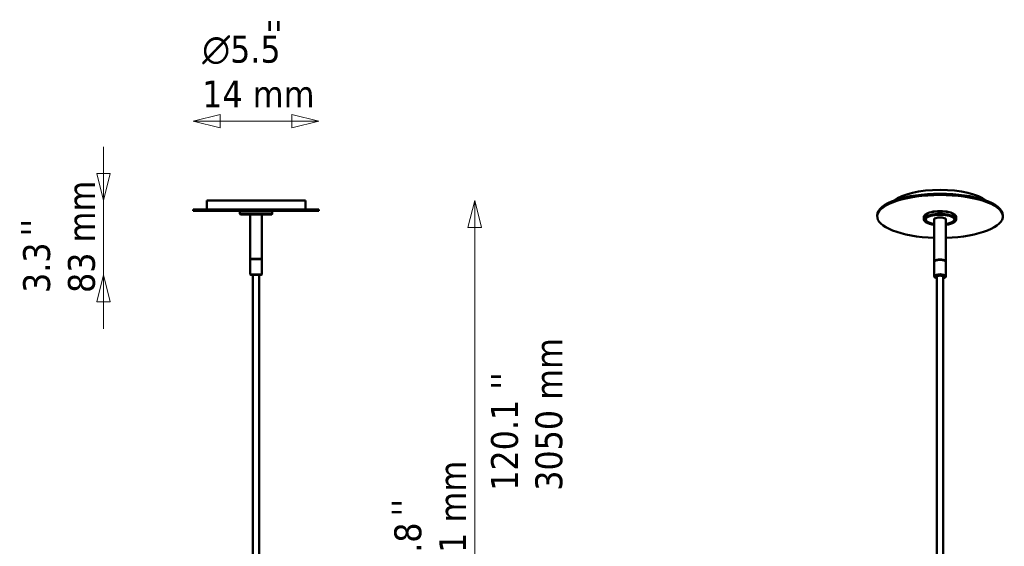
# Model space of a CAD drawing. Header units: millimetres. Extents: x 450 to 1548, y 1035 to 2210.
# Tile 5 of 5: x 450 to 1548, y 1623 to 2210. Entities that reach past the tile are written whole.
import ezdxf

# ---------------------------------------------------------------- set-up
doc = ezdxf.new("R2010")
doc.units = ezdxf.units.MM
doc.header["$LTSCALE"] = 10
for name, color, linetype, lineweight in [('Symbol (ISO)', 7, 'Continuous', 50), ('Widoczne (ISO)', 7, 'Continuous', 50), ('Wymiar (ISO)', 7, 'Continuous', 18)]:
    doc.layers.add(name, color=color, linetype=linetype, lineweight=lineweight)
doc.styles.add('Tekst notatki (ISO)', font='tahoma.ttf')
doc.dimstyles.new('Domyślne (ISO)', dxfattribs={"dimscale": 10, "dimtxt": 3, "dimasz": 3, "dimexe": 3.175, "dimexo": 0, "dimgap": 0.762, "dimtad": 1, "dimdec": 1, "dimlfac": 0.03937, "dimrnd": 1e-08, "dimzin": 0, "dimdsep": 46, "dimtxsty": 'Tekst notatki (ISO)', "dimblk": 'Filled-1', "dimcen": 0.09, "dimdle": 10, "dimse1": 1, "dimse2": 1, "dimclrd": 256, "dimclre": 256, "dimclrt": 256, "dimadec": 0, "dimazin": 0, "dimtfac": 0.666667, "dimtmove": 0, "dimatfit": 3, "dimfxl": 1, "dimtolj": 1, "dimlwd": 15, "dimlwe": 15, "dimarcsym": 0})

# ---------------------------------------------------------------- blocks, each defined once
blk = doc.blocks.new('Filled-1')
at = {"color": 0}
for p, q in [((0, 0), (-1, 0.25)), ((-1, 0.25), (-1, -0.25)), ((-1, 0), (0, 0)), ((-1, -0.25), (0, 0))]:
    blk.add_line(p, q, dxfattribs=at)
at = {"color": 0, "flags": 128}
blk.add_lwpolyline([(-1, -0.25), (0, 0), (-1, 0.25), (-1, -0.25)], dxfattribs=at)
at = {"color": 0}
blk.add_solid([(-1, -0.25), (0, 0), (-1, 0.25), (-1, -0.25)], dxfattribs=at)
blk = doc.blocks.new('*D4')
at = {"layer": 'Defpoints', "color": 0, "transparency": 16777216}
for p in [(768.5, 2008.2), (957.3, 2008.2), (713.5, 1277.7)]:
    blk.add_point(p, dxfattribs=at)
at = {"layer": 'Wymiar (ISO)', "lineweight": 15, "transparency": 16777216}
blk.add_line((957.3, 1307.7), (957.3, 1978.2), dxfattribs=at)
at = {"layer": 'Wymiar (ISO)', "lineweight": 15, "transparency": 16777216, "xscale": 30, "yscale": 30, "zscale": 30}
for p, rotation in [((957.3, 2008.2), 90), ((957.3, 1277.7), 270)]:
    blk.add_blockref('Filled-1', p, dxfattribs=dict(at, rotation=rotation))
at = {"layer": 'Wymiar (ISO)', "lineweight": 18, "transparency": 16777216, "insert": (867.7, 1570.3), "char_height": 30, "attachment_point": 1, "rotation": 90, "style": 'Tekst notatki (ISO)'}
blk.add_mtext('\\A1;28.8\\P731 mm', dxfattribs=at)
blk = doc.blocks.new('*D6')
at = {"layer": 'Defpoints', "color": 0, "transparency": 16777216}
for p in [(643.5, 2096.7), (643.5, 1996.7), (783.5, 1996.7)]:
    blk.add_point(p, dxfattribs=at)
at = {"layer": 'Wymiar (ISO)', "lineweight": 15, "transparency": 16777216}
blk.add_line((753.5, 2096.7), (673.5, 2096.7), dxfattribs=at)
at = {"layer": 'Wymiar (ISO)', "lineweight": 15, "transparency": 16777216, "xscale": 30, "yscale": 30, "zscale": 30, "rotation": 180}
blk.add_blockref('Filled-1', (643.5, 2096.7), dxfattribs=at)
at = {"layer": 'Wymiar (ISO)', "lineweight": 15, "transparency": 16777216, "xscale": 30, "yscale": 30, "zscale": 30}
blk.add_blockref('Filled-1', (783.5, 2096.7), dxfattribs=at)
at = {"layer": 'Wymiar (ISO)', "lineweight": 18, "transparency": 16777216, "insert": (653.5, 2191.9), "char_height": 30, "attachment_point": 1, "style": 'Tekst notatki (ISO)'}
blk.add_mtext('\\A1;{\\fAIGDT|b0|i0;\\ln}\\fTahoma|b0|i0;5.5\\P14 mm', dxfattribs=at)
blk = doc.blocks.new('*D7')
at = {"layer": 'Defpoints', "color": 0, "transparency": 16777216}
for p in [(543.4, 2008.2), (658.5, 2008.2), (707.5, 1925.2)]:
    blk.add_point(p, dxfattribs=at)
at = {"layer": 'Wymiar (ISO)', "lineweight": 15, "transparency": 16777216}
for p, q in [((543.4, 2038.2), (543.4, 2068.2)), ((543.4, 2008.2), (543.4, 1978.2)), ((543.4, 1955.2), (543.4, 1978.2)), ((543.4, 1925.2), (543.4, 1955.2)), ((543.4, 1895.2), (543.4, 1865.2))]:
    blk.add_line(p, q, dxfattribs=at)
at = {"layer": 'Wymiar (ISO)', "lineweight": 15, "transparency": 16777216, "xscale": 30, "yscale": 30, "zscale": 30}
for p, rotation in [((543.4, 2008.2), 270), ((543.4, 1925.2), 90)]:
    blk.add_blockref('Filled-1', p, dxfattribs=dict(at, rotation=rotation))
at = {"layer": 'Wymiar (ISO)', "lineweight": 18, "transparency": 16777216, "insert": (453.8, 1905.1), "char_height": 30, "attachment_point": 1, "rotation": 90, "style": 'Tekst notatki (ISO)'}
blk.add_mtext('\\A1;3.3\\P83 mm', dxfattribs=at)

msp = doc.modelspace()

# ---------------------------------------------------------------- linework, layer by layer
at = {"layer": 'Widoczne (ISO)'}
for p, q in [((783.51, 1998.21), (643.51, 1998.21)), ((643.51, 1996.71), (643.51, 1998.21)), ((768.51, 2008.21), (658.51, 2008.21)), ((658.51, 2008.21), (658.51, 1998.21)), ((768.51, 2008.21), (768.51, 1998.21)), ((783.51, 1996.71), (783.51, 1998.21)), ((643.51, 1996.71), (783.51, 1996.71)), ((696.01, 1996.71), (695.51, 1996.21)), ((731.51, 1996.21), (695.51, 1996.21)), ((695.51, 1993.21), (695.51, 1996.21)), ((695.51, 1993.21), (731.51, 1993.21)), ((696.01, 1992.71), (695.51, 1993.21)), ((731.01, 1992.71), (696.01, 1992.71)), ((707.01, 1992.71), (707.01, 1943.21)), ((720.01, 1992.71), (720.01, 1943.21)), ((731.01, 1996.71), (731.51, 1996.21)), ((731.01, 1992.71), (731.51, 1993.21)), ((731.51, 1993.21), (731.51, 1996.21)), ((1406.17, 1990.39), (1406.17, 1991.8)), ((1458.17, 1987.1), (1458.17, 1989.92)), ((1459.87, 1992.57), (1459.4, 1992.16)), ((1492.47, 1992.57), (1492.94, 1992.16)), ((1494.17, 1987.1), (1494.17, 1989.92)), ((1546.17, 1990.39), (1546.17, 1991.8)), ((1459.87, 1984.46), (1459.4, 1984.86)), ((1469.67, 1987.1), (1469.67, 1940.12)), ((1482.67, 1987.1), (1482.67, 1940.12)), ((1492.47, 1984.46), (1492.94, 1984.86)), ((707.01, 1943.21), (720.01, 1943.21)), ((707.51, 1943.21), (707.01, 1942.71)), ((720.01, 1942.71), (707.01, 1942.71)), ((707.01, 1925.71), (707.01, 1942.71)), ((719.51, 1943.21), (720.01, 1942.71)), ((720.01, 1925.71), (720.01, 1942.71)), ((1469.67, 1923.67), (1469.67, 1939.65)), ((1470.58, 1940.87), (1470.12, 1940.46)), ((1481.76, 1940.87), (1482.22, 1940.46)), ((1482.67, 1923.67), (1482.67, 1939.65)), ((707.01, 1925.71), (720.01, 1925.71)), ((707.51, 1925.21), (707.01, 1925.71)), ((719.51, 1925.21), (707.51, 1925.21)), ((710.01, 1925.21), (710.01, 1425.21)), ((717.01, 1925.21), (717.01, 1425.21)), ((719.51, 1925.21), (720.01, 1925.71)), ((1470.58, 1922.46), (1470.12, 1922.87)), ((1472.67, 1923.2), (1472.67, 1455.02)), ((1479.67, 1923.2), (1479.67, 1455.02)), ((1481.76, 1922.46), (1482.22, 1922.87))]:
    msp.add_line(p, q, dxfattribs=at)
for centre, major_axis, start_param, end_param in [((1476.17, 1990.39), (70, 0), 4.8053801, 10.9025832), ((1476.17, 1991.8), (-70, 0), 3.1415927, 6.2831853), ((1476.17, 2001.2), (-55, 0), 3.5212833, 5.9034947), ((1476.17, 1987.1), (18, 0), 5.9106583, 9.7973049), ((1476.17, 1986.63), (-17.5, 0), 1.9513435, 7.4734344), ((1476.17, 1989.92), (-18, 0), 3.1415927, 6.2831853), ((1476.17, 1987.1), (-15.96, 0), 5.9504478, 7.4344853), ((1476.17, 1986.63), (16.46, 0), 5.1183775, 10.5895858), ((1476.17, 1990.39), (17.5, 0), 0.372527, 2.7690657), ((1476.17, 1987.1), (-6.5, 0), 3.1415927, 6.2831853), ((1476.17, 1987.1), (15.96, 0), 5.1318853, 6.6159228), ((1476.17, 1940.12), (6.5, 0), 6.1773154, 9.5306478), ((1476.17, 1939.65), (-6.5, 0), 3.1415927, 6.2831853), ((1476.17, 1940.12), (6, 0), 0.372527, 2.7690657), ((1476.17, 1923.67), (6.5, 0), 5.9106583, 9.7973049), ((1476.17, 1923.2), (-6, 0), 2.1936229, 7.231155), ((1476.17, 1923.2), (4, 0), 5.7778248, 9.9301385), ((1476.17, 1923.67), (-3.5, 0), 6.088233, 6.4807157), ((1476.17, 1923.2), (-3.5, 0), 3.1415927, 6.2831853), ((1476.17, 1924.14), (-3.5, 0), 0.19882, 0.4033446), ((1476.17, 1924.61), (-3.25, 0), 0.4456559, 0.6077702), ((1476.17, 1924.61), (-3.25, 0), 2.5338224, 2.6959367), ((1476.17, 1924.14), (3.5, 0), 5.8798407, 6.0843653), ((1476.17, 1923.67), (3.5, 0), 6.0856549, 6.4781376)]:
    msp.add_ellipse(centre, major_axis=major_axis, ratio=0.3420201, start_param=start_param, end_param=end_param, dxfattribs=at)

# ---------------------------------------------------------------- texts
at = {"layer": 'Symbol (ISO)', "insert": (723.76, 2208.25), "char_height": 30, "attachment_point": 1, "style": 'Tekst notatki (ISO)'}
msp.add_mtext("\\fTahoma|b0|i0;''", dxfattribs=at)
at = {"layer": 'Symbol (ISO)', "char_height": 30, "attachment_point": 1, "rotation": 90, "style": 'Tekst notatki (ISO)'}
for insert in [(451.52, 1968.07), (864.82, 1655.78)]:
    msp.add_mtext("\\fTahoma|b0|i0;''", dxfattribs=dict(at, insert=insert))
at = {"layer": 'Symbol (ISO)', "insert": (975.52, 1684.57), "char_height": 30, "width": 172.2204, "attachment_point": 1, "rotation": 90, "line_spacing_factor": 0.987884, "style": 'Tekst notatki (ISO)'}
msp.add_mtext("\\fTahoma|b0|i0;120.1 ''\\P\\fTahoma|b0|i0;3050 mm\\P", dxfattribs=at)

# ---------------------------------------------------------------- dimensions: what is measured, and where the dimension line sits
at = {"layer": 'Wymiar (ISO)', "lineweight": 18}
for base, p1, p2, angle, text, override, picture, middle in [((643.51, 2096.71), (783.51, 1996.71), (643.51, 1996.71), 180, '{\\fAIGDT|b0|i0;\\ln}\\fTahoma|b0|i0;<>\\P14 mm', {"dimgap": 0.762, "dimdec": 1, "dimlfac": 0.03937, "dimpost": '\\X', "dimse1": 1, "dimse2": 1, "dimtol": 0, "dimlim": 0, "dimtp": 0, "dimtm": 0, "dimtdec": 2, "dimtofl": 0, "dimatfit": 1, "dimtvp": -0.25}, '*D6', (713.51, 2096.71)), ((543.42, 2008.21), (707.51, 1925.21), (658.51, 2008.21), 270, '<>\\P83 mm', {"dimgap": 0.762, "dimdec": 1, "dimlfac": 0.03937, "dimpost": '\\X', "dimse1": 1, "dimse2": 1, "dimtol": 0, "dimlim": 0, "dimtp": 0, "dimtm": 0, "dimtdec": 2, "dimtofl": 0, "dimtvp": -0.25}, '*D7', (543.42, 1966.71)), ((957.29, 2008.21), (713.51, 1277.67), (768.51, 2008.21), 270, '<>\\P731 mm', {"dimgap": 0.762, "dimdec": 1, "dimlfac": 0.03937, "dimpost": '\\X', "dimse1": 1, "dimse2": 1, "dimtol": 0, "dimlim": 0, "dimtp": 0, "dimtm": 0, "dimtdec": 2, "dimtofl": 0, "dimatfit": 1, "dimtvp": -0.25}, '*D4', (957.29, 1642.94))]:
    dim = msp.add_linear_dim(base=base, p1=p1, p2=p2, angle=angle, text=text, dimstyle='Domyślne (ISO)', override=override, dxfattribs=at)
    dim.commit()
    dim.dimension.update_dxf_attribs({"geometry": picture, "text_midpoint": middle, "dimtype": 160})

doc.saveas('drawing.dxf')
